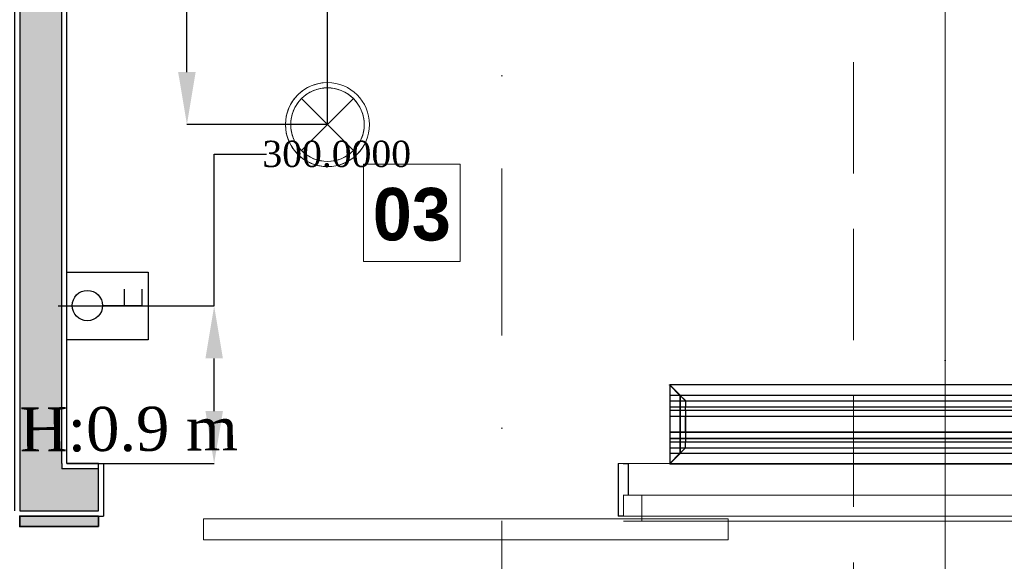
# Model space of a CAD drawing. Header units: millimetres. Extents: x 0 to 88385, y 0 to 41127.
# Tile 227 of 244: x 77468 to 79344, y 36227 to 37258. Entities that reach past the tile are written whole.
import ezdxf
from ezdxf.enums import TextEntityAlignment as Align

# ---------------------------------------------------------------- set-up
doc = ezdxf.new("R2010")
doc.units = ezdxf.units.MM
doc.header["$MEASUREMENT"] = 0
doc.set_wipeout_variables(frame=1)
doc.linetypes.add('Dot & Dashed', pattern=[670.277762, 317.5, -176.388889, 0, -176.388874])
doc.linetypes.add('Hidden', pattern=[317.5, 211.666667, -105.833333])
for name, color, linetype in [('- განათება', 7, 'Continuous'), ('- მექანიკური ნაწილი', 7, 'Continuous'), ('- საშტეფცელო როზეტები', 7, 'Continuous'), ('Edges', 7, 'Continuous'), ('Marker - Section', 7, 'Continuous'), ('New_Structural - Bearing', 7, 'Continuous'), ('Structural - Bearing', 7, 'Continuous'), ('Structural - Grid', 7, 'Continuous')]:
    doc.layers.add(name, color=color, linetype=linetype)
for name, color, linetype, lineweight, true_color in [('Marker - Section_Pen_No__108', 7, 'Continuous', 13, 0xfd8379), ('New_Interior - Lamp_Pen_No__77', 7, 'Continuous', 20, 0xffeb28), ('New_Structural - Bearing_Pen_No__161', 7, 'Continuous', 13, 0x6a6a6a), ('New_Structural - Bearing_Pen_No__28', 7, 'Continuous', 35, 0xa80f02), ('New_Structural - Bearing_Pen_No__5', 7, 'Continuous', 25, 0x40a5ff), ('New_Structural - Bearing_Pen_No__57', 7, 'Continuous', 25, 0xdcd214), ('Structural - Bearing_Pen_No__81', 7, 'Continuous', 20, 0x6a6a6a), ('Structural - Grid_Pen_No__81', 7, 'Continuous', 20, 0x6a6a6a)]:
    doc.layers.add(name, color=color, linetype=linetype, lineweight=lineweight, true_color=true_color)
for name, color, linetype, lineweight in [('New_Annotation - Text_Pen_No__20', 1, 'Continuous', 0), ('New_Archicad Doors_Pen_No__1', 7, 'Continuous', 13), ('New_Archicad Windows_Pen_No__1', 7, 'Continuous', 13), ('New_Structural - Bearing_Pen_No__1', 7, 'Continuous', 13)]:
    doc.layers.add(name, color=color, linetype=linetype, lineweight=lineweight)
doc.styles.add('GENERATED_STYLE_2', font='txt')
doc.styles.add('GENERATED_STYLE_3', font='txt')
doc.styles.get("Standard").update_dxf_attribs({"font": 'sylfaen.ttf'})
doc.dimstyles.get("Standard").update_dxf_attribs({"dimtxt": 0.18, "dimasz": 0.18, "dimexe": 0.18, "dimexo": 0.0625, "dimgap": 0.09, "dimtad": 0, "dimtih": 1, "dimtoh": 1, "dimdec": 4, "dimzin": 0, "dimdsep": 46, "dimtxsty": 'Standard', "dimcen": 0.09, "dimadec": 0, "dimazin": 0, "dimtfac": 1, "dimtdec": 4, "dimtofl": 0, "dimtmove": 0, "dimatfit": 3, "dimfxl": 1, "dimtolj": 1, "dimtzin": 0, "dimarcsym": 0})

# ---------------------------------------------------------------- blocks, each defined once
blk = doc.blocks.new('Horizontal Multi-Sash Window_15')
at = {"layer": 'New_Archicad Windows_Pen_No__1', "color": 7, "linetype": 'Continuous', "lineweight": 13}
for p, q in [((-1219.1, 60), (-1209.1, 60)), ((-1209.1, 60), (1209.1, 60)), ((-1209.1, 0), (-1209.1, 60)), ((-1219.1, 0), (-1184.1, 0)), ((-1219.1, 0), (-1219.1, -30)), ((-1219.1, 0), (-1219.1, -30)), ((-1184.1, 0), (-1184.1, -50)), ((-1184.1, 0), (1184.1, 0)), ((-1219.1, -30), (-1219.1, -40)), ((-1219.1, -30), (-1219.1, -40)), ((-1219.1, -40), (1219.1, -40)), ((-1184.1, -50), (-1219.1, -50)), ((1184.1, -50), (-1184.1, -50))]:
    blk.add_line(p, q, dxfattribs=at)
blk = doc.blocks.new('Exterior Sliding Door')
at = {"layer": 'New_Archicad Doors_Pen_No__1', "color": 7, "linetype": 'Continuous', "lineweight": 13}
for p, q in [((-300, 145), (700, 145)), ((-300, 105), (-300, 145)), ((700, 145), (700, 105)), ((-500, 100), (-490, 100)), ((-490, 0), (-490, 100)), ((700, 105), (-300, 105)), ((500, 100), (490, 100)), ((490, 0), (490, 100))]:
    blk.add_line(p, q, dxfattribs=at)
blk = doc.blocks.new('Wall_39', base_point=(1166.2, 36313))
at = {"layer": 'New_Structural - Bearing_Pen_No__57', "linetype": 'Continuous', "lineweight": 25, "true_color": 0xdcd214}
for points in [[(-6772.1, 36403), (-6772.1, 36323), (-6692.1, 36403)], [(-6692.1, 36403), (-6772.1, 36323), (-6692.1, 36323)], [(-6692.1, 36323), (-6622.1, 36323), (-6622.1, 36403), (-6692.1, 36403)]]:
    blk.add_hatch(color=52, dxfattribs=at).paths.add_polyline_path(points)
at = {"layer": 'New_Structural - Bearing_Pen_No__1', "color": 7, "linetype": 'Continuous', "lineweight": 13}
for p, q in [((-6622.1, 36413), (-6612.1, 36413)), ((-5622.1, 36413), (-5632.1, 36413)), ((-5622.1, 36353), (-5612.1, 36353))]:
    blk.add_line(p, q, dxfattribs=at)
at = {"layer": 'New_Structural - Bearing_Pen_No__5', "color": 161, "linetype": 'Continuous', "lineweight": 25, "true_color": 0x40a5ff}
for p, q in [((-6692.1, 36413), (-6692.1, 36403)), ((-6622.1, 36323), (-6622.1, 36413)), ((-6612.1, 36413), (-6612.1, 36313)), ((-5632.1, 36413), (-5632.1, 36313)), ((-5622.1, 36413), (-5612.1, 36413)), ((-5612.1, 36353), (-5612.1, 36413)), ((-6772.1, 36403), (-6772.1, 36323)), ((-6622.1, 36403), (-6692.1, 36403)), ((-6772.1, 36323), (-6692.1, 36323)), ((-6692.1, 36323), (-6622.1, 36323)), ((-6622.1, 36313), (-6612.1, 36313)), ((-5622.1, 36313), (-5632.1, 36313))]:
    blk.add_line(p, q, dxfattribs=at)
at = {"layer": 'New_Structural - Bearing_Pen_No__5', "color": 161, "linetype": 'Continuous', "lineweight": 25, "true_color": 0x40a5ff, "flags": 128}
blk.add_lwpolyline([(-6622.1, 36413), (-6682.1, 36413)], dxfattribs=at)
at = {"layer": 'New_Archicad Doors_Pen_No__1', "color": 7, "linetype": 'Continuous', "lineweight": 13, "xscale": -1, "zscale": 1000, "rotation": 180}
blk.add_blockref('Exterior Sliding Door', (-6122.1, 36413), dxfattribs=at)
at = {"layer": 'New_Archicad Windows_Pen_No__1', "color": 7, "linetype": 'Continuous', "lineweight": 13, "zscale": 1000}
blk.add_blockref('Horizontal Multi-Sash Window_15', (-4402.9, 36353), dxfattribs=at)
blk = doc.blocks.new('Wall_40', base_point=(-6782.1, 36313))
at = {"layer": 'New_Structural - Bearing_Pen_No__57', "linetype": 'Continuous', "lineweight": 25, "true_color": 0xdcd214}
for points in [[(-6772.1, 38998), (-6692.1, 38998), (-6692.1, 39038), (-6772.1, 39038)], [(-6692.1, 36403), (-6692.1, 38988), (-6772.1, 38988), (-6772.1, 36403)]]:
    blk.add_hatch(color=52, dxfattribs=at).paths.add_polyline_path(points)
at = {"layer": 'New_Structural - Bearing_Pen_No__1', "color": 7, "linetype": 'Continuous', "lineweight": 13}
blk.add_line((-6692.1, 38988), (-6772.1, 38988), dxfattribs=at)
at = {"layer": 'New_Structural - Bearing_Pen_No__1', "color": 7, "linetype": 'Continuous', "lineweight": 13, "flags": 128}
for points in [[(-6782.1, 39038), (-6772.1, 39038)], [(-6772.1, 39038), (-6692.1, 39038)], [(-6692.1, 39038), (-6682.1, 39038)]]:
    blk.add_lwpolyline(points, dxfattribs=at)
at = {"layer": 'New_Structural - Bearing_Pen_No__5', "color": 161, "linetype": 'Continuous', "lineweight": 25, "true_color": 0x40a5ff}
for p, q in [((-6782.1, 39038), (-6782.1, 38998)), ((-6772.1, 39038), (-6772.1, 38998)), ((-6692.1, 39038), (-6692.1, 38998)), ((-6682.1, 38998), (-6682.1, 39038)), ((-6772.1, 38998), (-6692.1, 38998)), ((-6772.1, 38988), (-6772.1, 36403)), ((-6692.1, 36413), (-6692.1, 38988)), ((-6692.1, 36413), (-6692.1, 36403)), ((-6772.1, 36403), (-6772.1, 36323))]:
    blk.add_line(p, q, dxfattribs=at)
at = {"layer": 'New_Structural - Bearing_Pen_No__5', "color": 161, "linetype": 'Continuous', "lineweight": 25, "true_color": 0x40a5ff, "flags": 128}
for points in [[(-6782.1, 38988), (-6782.1, 36323)], [(-6682.1, 36413), (-6682.1, 38988)]]:
    blk.add_lwpolyline(points, dxfattribs=at)
blk = doc.blocks.new('Column_43', base_point=(-6697.1, 36303))
at = {"layer": 'New_Structural - Bearing_Pen_No__161', "linetype": 'Continuous', "lineweight": 0, "true_color": 0x6a6a6a}
blk.add_hatch(color=251, dxfattribs=at).paths.add_polyline_path([(-6622.1, 36293), (-6622.1, 36313), (-6772.1, 36313), (-6772.1, 36293)])
at = {"layer": 'New_Structural - Bearing_Pen_No__28', "color": 14, "linetype": 'Continuous', "lineweight": 35, "true_color": 0xa80f02, "flags": 128}
blk.add_lwpolyline([(-6622.1, 36293), (-6622.1, 36313), (-6772.1, 36313), (-6772.1, 36293)], close=True, dxfattribs=at)
blk = doc.blocks.new('Standard grid marker_2')
at = {"layer": 'Structural - Grid_Pen_No__81', "color": 251, "linetype": 'Continuous', "lineweight": 20, "true_color": 0x6a6a6a}
blk.add_line((1000, 0), (27734.9, 0), dxfattribs=at)
at = {"layer": 'Structural - Grid_Pen_No__81', "color": 251, "lineweight": 20, "true_color": 0x6a6a6a, "style": 'GENERATED_STYLE_2'}
for tag, p in [('AC_MarkerText_1_0', (-1.5, -46.7)), ('AC_MarkerText_1_1', (28933.4, -46.7))]:
    blk.add_attdef(tag, text='', height=100, rotation=270, dxfattribs=at).set_placement(p, align=Align.TOP_CENTER)
blk = doc.blocks.new('Beam_2', base_point=(-5008.8, 14663))
at = {"layer": 'Structural - Bearing_Pen_No__81', "color": 251, "linetype": 'Dot & Dashed', "lineweight": 20, "true_color": 0x6a6a6a}
blk.add_line((-5008.8, 14663), (-5008.8, 39096.2), dxfattribs=at)
at = {"layer": 'Structural - Bearing_Pen_No__81', "color": 251, "linetype": 'Hidden', "lineweight": 20, "true_color": 0x6a6a6a}
blk.add_line((-5183.8, 32838), (-5183.8, 38888), dxfattribs=at)
blk = doc.blocks.new('Cutting Plane_1', base_point=(-5853.8, 11703.1))
at = {"layer": 'Marker - Section_Pen_No__108', "color": 11, "linetype": 'Dot & Dashed', "lineweight": 13, "true_color": 0xfd8379}
blk.add_line((-5853.8, 11853.1), (-5853.8, 40288), dxfattribs=at)
blk = doc.blocks.new('ორკლავიშა ჩამრთველლი იპ 22')
at = {"layer": '- განათება', "color": 6}
for points in [[(0.3, 352.8), (-106, 352.8)], [(0, 97.5), (0.3, 352.8)], [(0.1, 237.8), (-105.7, 237.8)]]:
    blk.add_lwpolyline(points, dxfattribs=at)
blk.add_circle((0, 0), 97.5, dxfattribs=at)
blk = doc.blocks.new('1 იანი ჩარჩო')
at = {"layer": '- განათება', "color": 5}
blk.add_lwpolyline([(-9864.2, 15374.2), (-9735.9, 15374.2), (-9735.9, 15219.2), (-9864.2, 15219.2)], close=True, dxfattribs=at)
blk = doc.blocks.new('lineardiffplan')
at = {"layer": 'Edges'}
for p, q in [((392.8, 274.9), (392.8, 274.6)), ((393.1, 274.9), (392.8, 274.9)), ((422.8, 244.9), (392.8, 274.9)), ((392.8, 274.6), (392.9, 274.5)), ((392.9, 125.2), (392.9, 274.5)), ((412.4, 255), (392.9, 274.5)), ((393.1, 274.9), (393.2, 274.8)), ((393.2, 274.8), (412.7, 255.3)), ((1462.8, 244.9), (1492.8, 274.9)), ((1472.9, 255.3), (1492.4, 274.8)), ((1473.2, 254.9), (1492.8, 274.5)), ((1492.4, 274.8), (1492.5, 274.9)), ((1492.8, 274.9), (1492.5, 274.9)), ((1492.8, 274.5), (1492.8, 274.9)), ((1492.8, 274.5), (1492.8, 274.5)), ((1492.8, 125.4), (1492.8, 274.5)), ((1492.8, 255.3), (392.9, 255.3)), ((392.9, 254.9), (1492.8, 254.9)), ((392.9, 244.9), (1492.8, 244.9)), ((412.4, 144.7), (412.4, 255)), ((412.8, 254.6), (412.4, 255)), ((412.7, 255.3), (413.1, 254.9)), ((412.8, 145.1), (412.8, 254.6)), ((412.8, 254.6), (422.8, 244.6)), ((413.1, 254.9), (423.1, 244.9)), ((422.8, 244.6), (422.8, 244.9)), ((422.8, 244.9), (423.1, 244.9)), ((422.8, 244.6), (422.8, 244.6)), ((422.8, 244.6), (422.8, 233.2)), ((423.1, 244.9), (423.1, 244.9)), ((1472.5, 254.9), (1462.5, 244.9)), ((1462.5, 244.9), (1462.5, 244.9)), ((1462.5, 244.9), (1462.8, 244.9)), ((1462.8, 244.9), (1462.9, 244.6)), ((1462.8, 244.5), (1462.9, 244.6)), ((1462.8, 233.2), (1462.8, 244.5)), ((1462.9, 244.6), (1472.8, 254.5)), ((1472.9, 255.3), (1472.5, 254.9)), ((1472.8, 254.5), (1473.2, 254.9)), ((1472.8, 254.5), (1472.8, 145.3)), ((1473.2, 144.9), (1473.2, 254.9)), ((392.9, 233.2), (1492.8, 233.2)), ((392.9, 233), (1492.8, 233)), ((392.9, 226.8), (1492.8, 226.8)), ((392.9, 226.5), (1492.8, 226.5)), ((422.8, 233), (422.8, 233.2)), ((422.8, 226.8), (422.8, 233)), ((422.8, 226.5), (422.8, 226.8)), ((422.8, 214.9), (422.8, 226.5)), ((1462.8, 233), (1462.8, 233.2)), ((1462.8, 226.8), (1462.8, 233)), ((1462.8, 226.5), (1462.8, 226.8)), ((1462.8, 214.9), (1462.8, 226.5)), ((392.9, 214.9), (1492.8, 214.9)), ((1492.8, 214.8), (392.9, 214.8)), ((422.4, 214.9), (422.3, 214.9)), ((422.8, 214.9), (422.4, 214.9)), ((422.8, 184.9), (422.8, 214.9)), ((423.2, 214.9), (422.8, 214.9)), ((423.2, 214.8), (422.8, 214.9)), ((423.2, 214.8), (423.2, 214.9)), ((423.2, 214.8), (423.2, 184.9)), ((1462.8, 214.9), (1462.4, 214.9)), ((1462.4, 214.9), (1462.4, 214.8)), ((1462.8, 214.9), (1462.4, 214.8)), ((1462.4, 184.9), (1462.4, 214.8)), ((1462.8, 214.9), (1462.8, 184.9)), ((1462.8, 214.9), (1463.2, 214.9)), ((1463.2, 214.9), (1463.3, 214.9)), ((1492.8, 184.9), (392.9, 184.9)), ((392.9, 173.2), (1492.8, 173.2)), ((392.9, 173), (1492.8, 173)), ((422.4, 184.9), (422.3, 184.9)), ((422.8, 184.9), (422.4, 184.9)), ((422.8, 184.9), (423.2, 184.9)), ((422.8, 173.2), (422.8, 184.9)), ((422.8, 173), (422.8, 173.2)), ((422.8, 173), (422.8, 166.8)), ((1462.4, 184.9), (1462.8, 184.9)), ((1462.8, 173.2), (1462.8, 184.9)), ((1463.2, 184.9), (1462.8, 184.9)), ((1462.8, 173), (1462.8, 173.2)), ((1462.8, 166.8), (1462.8, 173)), ((1463.2, 184.9), (1463.3, 184.9)), ((392.8, 124.9), (422.8, 154.9)), ((392.9, 166.8), (1492.8, 166.8)), ((392.9, 166.5), (1492.8, 166.5)), ((392.9, 154.9), (1492.8, 154.9)), ((412.8, 145.1), (422.8, 155.1)), ((423.1, 154.8), (413.1, 144.9)), ((422.8, 166.5), (422.8, 166.8)), ((422.8, 155.1), (422.8, 166.5)), ((422.8, 154.9), (422.8, 155.1)), ((422.8, 155.1), (422.8, 155.1)), ((423.1, 154.8), (422.8, 154.9)), ((423.1, 154.8), (423.1, 154.9)), ((1462.5, 154.8), (1462.4, 154.9)), ((1462.8, 154.9), (1462.5, 154.8)), ((1462.5, 154.8), (1472.4, 144.9)), ((1462.8, 166.5), (1462.8, 166.8)), ((1462.8, 155.3), (1462.8, 166.5)), ((1462.9, 155.2), (1462.8, 155.3)), ((1462.9, 155.2), (1462.8, 154.9)), ((1462.8, 154.9), (1492.8, 124.9)), ((1472.8, 145.3), (1462.9, 155.2)), ((1492.8, 144.9), (392.9, 144.9)), ((392.9, 125.2), (412.4, 144.7)), ((392.9, 144.5), (1492.8, 144.5)), ((412.7, 144.5), (393.2, 124.9)), ((412.8, 145.1), (412.4, 144.7)), ((412.7, 144.5), (413.1, 144.9)), ((1472.4, 144.9), (1472.8, 144.5)), ((1473.2, 144.9), (1472.8, 145.3)), ((1472.8, 144.5), (1492.4, 124.9)), ((1473.2, 144.9), (1492.8, 125.4)), ((392.9, 125.2), (392.8, 125.1)), ((392.8, 125.1), (392.8, 124.9)), ((392.8, 124.9), (393.1, 124.9)), ((393.2, 124.9), (393.1, 124.9)), ((1492.4, 124.9), (1492.8, 124.9)), ((1492.4, 124.9), (1492.4, 124.9)), ((1492.8, 125.3), (1492.8, 125.4)), ((1492.8, 124.9), (1492.8, 125.3))]:
    blk.add_line(p, q, dxfattribs=at)
blk.add_lwpolyline([(393.2, 274.8), (1492.8, 274.8), (1492.8, 124.9), (393.2, 124.9)], close=True, dxfattribs=at)
blk = doc.blocks.new('Recessed Spot')
at = {"layer": 'New_Interior - Lamp_Pen_No__77', "color": 2, "linetype": 'Continuous', "lineweight": 20, "true_color": 0xffeb28}
for q in [(-49.5, 49.5), (49.5, 49.5), (-49.5, -49.5), (49.5, -49.5)]:
    blk.add_line((0, 0), q, dxfattribs=at)
at = {"layer": 'New_Interior - Lamp_Pen_No__77', "color": 2, "linetype": 'Continuous', "lineweight": 20, "true_color": 0xffeb28, "flags": 128}
blk.add_lwpolyline([(80, 0, 1), (-80, 0, 1)], format="xyb", close=True, dxfattribs=at)
at = {"layer": 'New_Interior - Lamp_Pen_No__77', "color": 2, "linetype": 'Continuous', "lineweight": 20, "true_color": 0xffeb28}
blk.add_circle((0, 0), 70, dxfattribs=at)
blk = doc.blocks.new('*D616')
at = {"layer": '- საშტეფცელო როზეტები', "color": 0, "lineweight": -2, "transparency": 16777216}
for p, q in [((77838.7, 36713), (77838.7, 37002)), ((77838.7, 37002), (77938.7, 37002)), ((77541.3, 36713), (77838.9, 36713)), ((77838.7, 36513), (77838.7, 36613)), ((77558.3, 36413), (77838.9, 36413))]:
    blk.add_line(p, q, dxfattribs=at)
at = {"layer": '- საშტეფცელო როზეტები', "color": 0, "transparency": 16777216}
for points in [[(77822.1, 36613), (77855.4, 36613), (77838.7, 36713)], [(77822.1, 36513), (77855.4, 36513), (77838.7, 36413)]]:
    blk.add_solid(points, dxfattribs=at)
at = {"layer": 'Defpoints', "color": 0, "transparency": 16777216}
for p in [(77541.2, 36713), (77558.2, 36413), (77838.7, 36413)]:
    blk.add_point(p, dxfattribs=at)
at = {"layer": '- საშტეფცელო როზეტები', "color": 0, "transparency": 16777216, "insert": (78072.2, 37002), "char_height": 50, "attachment_point": 5}
blk.add_mtext('\\A1;{\\fSylfaen|b0|i0|c0|p18;300.0000}', dxfattribs=at)
blk = doc.blocks.new('*D1098')
at = {"layer": '- განათება', "color": 0, "lineweight": -2, "transparency": 16777216}
for p, q in [((78054.5, 37058.3), (78054.5, 37438.5)), ((78154.5, 37438.3), (79013.2, 37438.3)), ((80243.9, 37438.3), (79317.8, 37438.3)), ((80343.9, 37058.3), (80343.9, 37438.5))]:
    blk.add_line(p, q, dxfattribs=at)
at = {"layer": '- განათება', "color": 0, "transparency": 16777216}
for points in [[(78154.5, 37455), (78154.5, 37421.6), (78054.5, 37438.3)], [(80243.9, 37455), (80243.9, 37421.6), (80343.9, 37438.3)]]:
    blk.add_solid(points, dxfattribs=at)
at = {"layer": 'Defpoints', "color": 0, "transparency": 16777216}
for p in [(78054.5, 37438.3), (78054.5, 37058.3), (80343.9, 37058.3)]:
    blk.add_point(p, dxfattribs=at)
at = {"layer": '- განათება', "color": 0, "transparency": 16777216, "insert": (79165.5, 37438.3), "char_height": 50, "attachment_point": 5}
blk.add_mtext('\\A1;{\\fSylfaen|b0|i0|c0|p18;2289.3587}', dxfattribs=at)
blk = doc.blocks.new('*D1099')
at = {"layer": '- განათება', "color": 0, "lineweight": -2, "transparency": 16777216}
for p, q in [((78054.5, 38298), (77786.6, 38298)), ((77786.8, 38198), (77786.8, 37733.2)), ((77786.8, 37158.3), (77786.8, 37681.8)), ((78054.5, 37058.3), (77786.6, 37058.3))]:
    blk.add_line(p, q, dxfattribs=at)
at = {"layer": '- განათება', "color": 0, "transparency": 16777216}
for points in [[(77770.1, 38198), (77803.5, 38198), (77786.8, 38298)], [(77770.1, 37158.3), (77803.5, 37158.3), (77786.8, 37058.3)]]:
    blk.add_solid(points, dxfattribs=at)
at = {"layer": 'Defpoints', "color": 0, "transparency": 16777216}
for p in [(78054.5, 38298), (77786.8, 37058.3), (78054.5, 37058.3)]:
    blk.add_point(p, dxfattribs=at)
at = {"layer": '- განათება', "color": 0, "transparency": 16777216, "insert": (77786.8, 37707.5), "char_height": 50, "attachment_point": 5}
blk.add_mtext('\\A1;{\\fSylfaen|b0|i0|c0|p18;1239.7645}', dxfattribs=at)
blk = doc.blocks.new('AVARIULI GANATEBA')
at = {"layer": '- განათება', "color": 3, "linetype": 'Continuous', "lineweight": 20}
for q in [(-49.5, 49.5), (49.5, 49.5), (-49.5, -49.5), (49.5, -49.5)]:
    blk.add_line((0, 0), q, dxfattribs=at)
for major_axis, start_param, end_param in [((56.6, 56.6), 0.785398, 3.926991), ((56.6, 56.6), 3.926991, 7.068583), ((-49.5, 49.5), 2.356194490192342, 8.639379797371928)]:
    blk.add_ellipse((0, 0), major_axis=major_axis, ratio=1, start_param=start_param, end_param=end_param, dxfattribs=at)

msp = doc.modelspace()

# ---------------------------------------------------------------- block references
at = {"layer": '- განათება', "color": 6, "xscale": 0.2965673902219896, "yscale": 0.2965673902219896, "zscale": 0.2965673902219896, "rotation": 270}
msp.add_blockref('ორკლავიშა ჩამრთველლი იპ 22', (77597.12273, 36713.70508), dxfattribs=at)
at = {"layer": '- მექანიკური ნაწილი', "xscale": -1, "rotation": 180}
msp.add_blockref('lineardiffplan', (78313.6597, 36687.51718), dxfattribs=at)
at = {"layer": '- საშტეფცელო როზეტები', "color": 5, "rotation": 270}
msp.add_blockref('1 იანი ჩარჩო', (62338.99507, 26912.91293), dxfattribs=at)
at = {"layer": 'New_Structural - Bearing', "color": 7, "lineweight": 35}
for name, p in [('Wall_40', (77458.23115, 36312.98097)), ('Wall_39', (85406.5059, 36312.98097))]:
    msp.add_blockref(name, p, dxfattribs=at)
at = {"layer": 'New_Structural - Bearing', "color": 14, "lineweight": 35, "true_color": 0xa80f02}
msp.add_blockref('Column_43', (77543.23115, 36302.98097), dxfattribs=at)
at = {"layer": 'Structural - Bearing', "color": 251, "lineweight": 20, "true_color": 0x6a6a6a}
msp.add_blockref('Beam_2', (79231.5059, 14662.98097), dxfattribs=at)
at = {"layer": 'Structural - Grid', "color": 8, "linetype": 'Continuous', "lineweight": 15, "zscale": 1000, "rotation": 90}
msp.add_blockref('Standard grid marker_2', (79231.5059, 11703.05519), dxfattribs=at)

# ---------------------------------------------------------------- texts
at = {"layer": '- განათება', "color": 5, "insert": (77467.76524, 36519.90827), "char_height": 83.9644685, "attachment_point": 1, "rotation": 0.31067434}
msp.add_mtext_dynamic_manual_height_columns('{\\fSylfaen|b0|i0|c0|p18;H:0.9 m}', width=710.9466492, gutter_width=1.70068, heights=[0], dxfattribs=at)

# ---------------------------------------------------------------- dimensions: what is measured, and where the dimension line sits
at = {"layer": '- განათება', "color": 1}
dim = msp.add_linear_dim(base=(77786.81314, 37058.27953), p1=(78054.54811, 38298.04399), p2=(78054.54811, 37058.27953), angle=270, text='{\\fSylfaen|b0|i0|c0|p18;<>}', dimstyle='Standard', override={"dimtxt": 50, "dimasz": 100}, dxfattribs=at)
dim.commit()
dim.dimension.update_dxf_attribs({"geometry": '*D1099', "text_midpoint": (77786.81314, 37707.5), "dimtype": 160})

# ---------------------------------------------------------------- next in the draw order: block references
at = {"layer": 'Marker - Section', "color": 11, "lineweight": 13, "true_color": 0xfd8379}
msp.add_blockref('Cutting Plane_1', (78386.51223, 11703.05519), dxfattribs=at)

# ---------------------------------------------------------------- next in the draw order: dimensions: what is measured, and where the dimension line sits
at = {"layer": '- განათება', "color": 1}
dim = msp.add_linear_dim(base=(78054.54811, 37438.29856), p1=(80343.90684, 37058.27953), p2=(78054.54811, 37058.27953), angle=180, text='{\\fSylfaen|b0|i0|c0|p18;<>}', dimstyle='Standard', override={"dimtxt": 50, "dimasz": 100}, dxfattribs=at)
dim.commit()
dim.dimension.update_dxf_attribs({"geometry": '*D1098', "text_midpoint": (79165.5, 37438.29856), "dimtype": 160})

# ---------------------------------------------------------------- next in the draw order: wipeouts: each hides what was drawn before it
at = {"color": 1, "linetype": 'Continuous', "lineweight": 0, "ltscale": 186818.798556}
msp.add_wipeout([(78123.44942, 36797.84327), (78307.15868, 36797.84327), (78307.15868, 36982.69213), (78123.44942, 36982.69213)], dxfattribs=at).dxf.layer = 'New_Annotation - Text_Pen_No__20'

# ---------------------------------------------------------------- next in the draw order: linework, layer by layer
at = {"layer": 'New_Annotation - Text_Pen_No__20', "color": 1, "linetype": 'Continuous', "lineweight": 0, "flags": 128}
msp.add_lwpolyline([(78123.44942, 36797.84327), (78307.15868, 36797.84327), (78307.15868, 36982.69213), (78123.44942, 36982.69213), (78123.44942, 36797.84327)], close=True, dxfattribs=at)

# ---------------------------------------------------------------- next in the draw order: block references
at = {"layer": '- განათება', "color": 1}
msp.add_blockref('AVARIULI GANATEBA', (78054.54811, 37058.27953), dxfattribs=at)
at = {"layer": '- განათება', "color": 2, "linetype": 'Continuous', "lineweight": 20, "true_color": 0xffeb28, "zscale": 1000}
msp.add_blockref('Recessed Spot', (78054.54811, 37058.27953), dxfattribs=at)

# ---------------------------------------------------------------- next in the draw order: texts
at = {"layer": 'New_Annotation - Text_Pen_No__20', "color": 1, "linetype": 'Continuous', "lineweight": 0, "insert": (78215.30405, 36937.77093), "char_height": 100, "attachment_point": 2, "style": 'GENERATED_STYLE_3'}
msp.add_mtext('\\A1;{\\pqc;\\fBOG 2018|b1|i0|c0|p0;\\W1.000000;0\\fBOG 2018|b1|i0|c0|p0;\\W1.000000;3}', dxfattribs=at)

# ---------------------------------------------------------------- next in the draw order: dimensions: what is measured, and where the dimension line sits
at = {"layer": '- საშტეფცელო როზეტები', "color": 1}
dim = msp.add_linear_dim(base=(77838.73568, 36412.98097), p1=(77541.20227, 36712.98098), p2=(77558.23115, 36412.98097), angle=270, text='{\\fSylfaen|b0|i0|c0|p18;<>}', dimstyle='Standard', override={"dimtxt": 50, "dimasz": 100}, dxfattribs=at)
dim.commit()
dim.dimension.update_dxf_attribs({"geometry": '*D616', "text_midpoint": (78072.21209, 37002.02457), "dimtype": 160})

doc.saveas('drawing.dxf')
